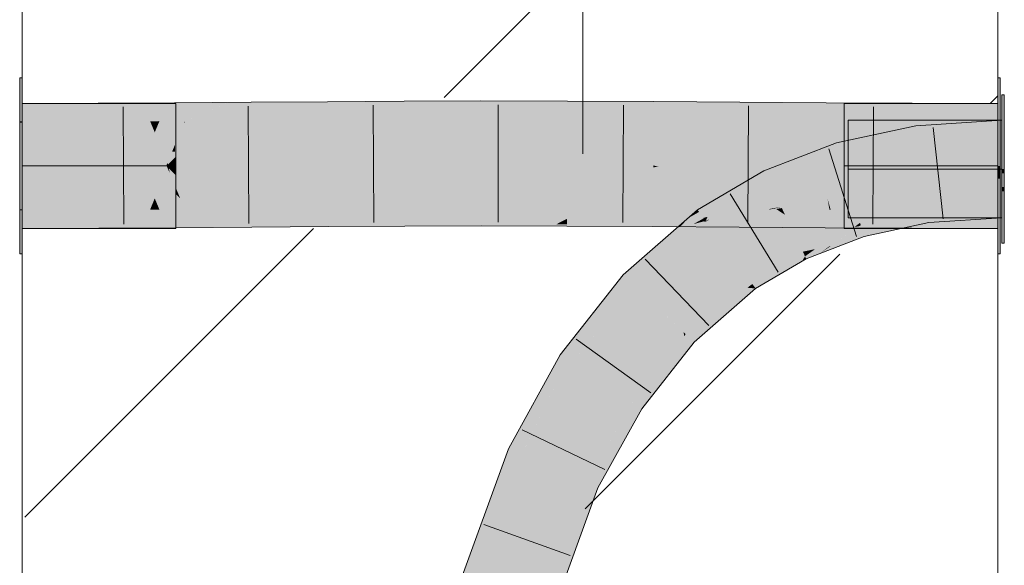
# Model space of a CAD drawing. Extents: x -720 to 300, y 62 to 1162.
# Tile 212 of 256: x 173.83 to 176.35, y 866.15 to 867.55. Entities that reach past the tile are written whole.
import ezdxf
from ezdxf.lldxf.tags import DXFTag

# ---------------------------------------------------------------- set-up
doc = ezdxf.new("R2010")
doc.units = 0
doc.layers.get('0').update_dxf_attribs({"lineweight": 13})
doc.layers.add('E_Detail_Linie_Text_Bem', color=7, linetype='Continuous', lineweight=13)
for name, color, linetype, lineweight, true_color in [('E_Detail_Wandschraffur', 7, 'Continuous', 5, 0xc0c0c0), ('E_Leerrohr 25-A06G93Y08I', 7, 'Continuous', 9, 0xff8000), ('E_Leerrohr 25-Shading', 7, 'Continuous', 9, 0xff8000), ('E_Leerrohr 32-A06G93Y28I', 7, 'Continuous', 9, 0x00b300), ('E_Leerrohr 32-Shading', 7, 'Continuous', 9, 0x00b300)]:
    doc.layers.add(name, color=color, linetype=linetype, lineweight=lineweight, true_color=true_color)
tags = doc.linetypes.add('fein_strichliert', pattern=[4, 1, -2, 1]).pattern_tags.tags
tags[8:9] = [DXFTag(74, 4), DXFTag(75, 0), DXFTag(340, '0'), DXFTag(46, 0.0), DXFTag(50, 0.0), DXFTag(44, 0.0), DXFTag(45, 0.0)]
tags[6:7] = [DXFTag(74, 4), DXFTag(75, 0), DXFTag(340, '0'), DXFTag(46, 0.0), DXFTag(50, 0.0), DXFTag(44, 0.0), DXFTag(45, 0.0)]
tags[4:5] = [DXFTag(74, 4), DXFTag(75, 0), DXFTag(340, '0'), DXFTag(46, 0.0), DXFTag(50, 0.0), DXFTag(44, 0.0), DXFTag(45, 0.0)]
tags = doc.linetypes.add('STRICHPUNKT2-A06G93Y18I', pattern=[12.7, 6.35, -3.175, 0, -3.175]).pattern_tags.tags
tags[10:11] = [DXFTag(74, 4), DXFTag(75, 0), DXFTag(340, '0'), DXFTag(46, 0.0), DXFTag(50, 0.0), DXFTag(44, 0.0), DXFTag(45, 0.0)]
tags[8:9] = [DXFTag(74, 4), DXFTag(75, 0), DXFTag(340, '0'), DXFTag(46, 0.0), DXFTag(50, 0.0), DXFTag(44, 0.0), DXFTag(45, 0.0)]
tags[6:7] = [DXFTag(74, 4), DXFTag(75, 0), DXFTag(340, '0'), DXFTag(46, 0.0), DXFTag(50, 0.0), DXFTag(44, 0.0), DXFTag(45, 0.0)]
tags[4:5] = [DXFTag(74, 4), DXFTag(75, 0), DXFTag(340, '0'), DXFTag(46, 0.0), DXFTag(50, 0.0), DXFTag(44, 0.0), DXFTag(45, 0.0)]

# ---------------------------------------------------------------- blocks, each defined once
blk = doc.blocks.new('Shading-A06G93SL8I', base_point=(241.4847, 762.55))
at = {"layer": 'E_Leerrohr 25-Shading', "color": 31, "true_color": 0xecb67f}
for points in [[(176.3498, 867.3541), (176.3438, 867.3541), (176.3498, 867.2748), (176.3438, 867.2751)], [(175.9498, 867.2012), (176.3438, 867.1641), (175.9498, 867.2446), (176.3438, 867.2891)], [(176.3438, 867.2891), (175.9498, 867.2891), (175.9498, 867.2446)], [(176.3438, 867.2751), (176.3438, 867.1641), (176.3498, 867.2748), (176.3498, 867.1641)], [(176.3438, 867.1641), (175.9498, 867.2012), (176.1368, 867.1738)], [(175.9498, 867.2012), (175.9498, 867.1826), (176.1368, 867.1738)], [(175.9498, 867.1826), (175.9498, 867.1641), (176.3438, 867.1641)], [(176.3438, 867.0391), (176.3438, 867.1641), (175.9498, 867.1485), (176.1387, 867.1602)], [(176.3438, 867.1641), (175.9498, 867.1641), (175.9498, 867.1565)], [(176.1387, 867.1602), (175.9498, 867.1565), (175.9498, 867.1485)], [(176.3498, 867.1531), (176.3498, 867.1641), (176.3438, 867.1531), (176.3438, 867.1641)], [(176.3438, 867.0391), (175.9498, 867.1485), (175.9498, 867.0391)], [(176.3498, 867.1183), (176.3498, 867.1531), (176.3438, 867.1182), (176.3438, 867.1531)], [(176.3498, 867.1073), (176.3498, 867.1183), (176.3438, 867.1073), (176.3438, 867.1182)], [(176.3498, 867.0389), (176.3498, 867.1073), (176.3438, 867.0389), (176.3438, 867.1073)], [(176.3438, 867.0389), (176.3438, 866.9741), (176.3498, 867.0389), (176.3498, 866.9741)]]:
    blk.add_solid(points, dxfattribs=at)
at = {"layer": 'E_Leerrohr 25-Shading', "color": 43, "true_color": 0xd7ab7f}
for points in [[(176.3438, 867.2891), (176.1231, 867.2745), (176.2112, 867.2437), (176.1281, 867.2382)], [(176.3438, 867.2891), (176.2112, 867.2437), (176.3438, 867.2587)], [(176.1231, 867.2745), (175.9197, 867.231), (175.953, 867.2007), (175.9301, 867.1959)], [(176.1231, 867.2745), (175.953, 867.2007), (176.1245, 867.2643)], [(175.953, 867.2007), (176.1281, 867.2382), (176.1245, 867.2643)], [(176.2112, 867.2437), (176.3438, 867.2525), (176.3438, 867.2587)], [(175.7341, 867.1594), (175.75, 867.1263), (175.9197, 867.231), (175.9301, 867.1959)], [(175.7112, 867.1113), (175.7341, 867.1594), (175.5681, 867.0543), (175.5643, 867.0593)], [(175.7498, 867.1266), (175.7341, 867.1594), (175.7112, 867.1113)], [(175.7061, 867.1005), (175.7112, 867.1113), (175.573, 867.0475), (175.5681, 867.0543)], [(175.75, 867.1263), (175.7498, 867.1266), (175.7061, 867.1005), (175.7112, 867.1113)], [(175.6242, 867.0523), (175.7061, 867.1005), (175.5786, 867.04), (175.573, 867.0475)], [(175.5681, 867.0543), (175.5643, 867.0593), (175.5412, 867.0391)], [(176.0875, 867.0493), (176.0883, 867.0399), (176.1494, 867.0625)], [(176.0883, 867.0399), (176.0907, 867.014), (176.1494, 867.0625), (176.152, 867.0631)], [(176.152, 867.0631), (176.0883, 867.0121), (176.1555, 867.037)], [(176.3438, 867.0757), (176.152, 867.0631), (176.3438, 867.0582), (176.1555, 867.037)], [(176.1555, 867.037), (176.1569, 867.0268), (176.3438, 867.0582), (176.3438, 867.0391)], [(175.4001, 866.868), (175.5861, 867.0298), (175.392, 866.8757), (175.458, 866.9475)], [(175.458, 866.9475), (175.5861, 867.0298), (175.4814, 866.973), (175.58, 867.0284)], [(175.5101, 867.0121), (175.5793, 867.039), (175.5156, 867.0152)], [(175.5101, 867.0121), (175.5539, 867.0233), (175.5793, 867.039), (175.5801, 867.038)], [(175.5214, 867.0184), (175.5412, 867.0391), (175.5144, 867.0159)], [(175.5156, 867.0152), (175.5793, 867.039), (175.5231, 867.0194), (175.5786, 867.04)], [(175.5214, 867.0184), (175.573, 867.0475), (175.5412, 867.0391), (175.5681, 867.0543)], [(175.5786, 867.04), (175.573, 867.0475), (175.5231, 867.0194)], [(175.58, 867.0284), (175.5851, 867.0313), (175.551, 867.0217), (175.5539, 867.0233)], [(175.5539, 867.0233), (175.5851, 867.0313), (175.5801, 867.038)], [(175.5793, 867.039), (175.6208, 867.0503), (175.5786, 867.04), (175.6242, 867.0523)], [(175.5895, 867.0417), (175.5793, 867.039), (175.5801, 867.038)], [(175.58, 867.0284), (175.5861, 867.0298), (175.5851, 867.0313)], [(175.5851, 867.0313), (175.5895, 867.0417), (175.5801, 867.038)], [(175.5851, 867.0313), (175.5957, 867.0355), (175.5895, 867.0417), (175.6208, 867.0503)], [(175.5851, 867.0313), (175.5861, 867.0298), (175.5957, 867.0355)], [(176.0232, 867.0355), (175.9802, 867.0263), (175.982, 867.0203)], [(176.0883, 867.0399), (176.0878, 867.0457), (175.982, 867.0203), (176.0494, 867.0388)], [(176.0883, 867.0399), (175.982, 867.0203), (176.0262, 867.0169)], [(176.0156, 867.0327), (175.982, 867.0203), (176.0494, 867.0388)], [(176.0232, 867.0355), (176.0156, 867.0327), (176.0875, 867.0493), (176.0494, 867.0388)], [(176.0262, 867.0169), (176.0883, 867.0121), (176.0883, 867.0399), (176.0907, 867.014)], [(176.0878, 867.0457), (176.0875, 867.0493), (176.0494, 867.0388)], [(176.0883, 867.0121), (176.1569, 867.0268), (176.1555, 867.037)], [(175.4355, 866.9471), (175.58, 867.0284), (175.4665, 866.9741), (175.551, 867.0217)], [(175.551, 867.0217), (175.5101, 867.0121), (175.4665, 866.9741)], [(175.5539, 867.0233), (175.5101, 867.0121), (175.551, 867.0217)], [(175.5144, 867.0159), (175.5101, 867.0121), (175.5214, 867.0184)], [(175.8266, 866.967), (175.8337, 866.9524), (175.9357, 867.0092), (175.865, 866.9589)], [(175.9357, 867.0092), (175.865, 866.9589), (175.9658, 867.0154), (175.9016, 866.9664)], [(175.982, 867.0203), (175.8764, 866.9471), (175.9873, 867.0024), (175.9464, 866.9741)], [(175.9052, 866.9671), (175.9788, 867.0181), (175.9016, 866.9664), (175.9658, 867.0154)], [(175.9658, 867.0154), (175.9802, 867.0263), (175.9357, 867.0092)], [(175.9788, 867.0181), (175.982, 867.0203), (175.9658, 867.0154), (175.9802, 867.0263)], [(176.0262, 867.0169), (175.982, 867.0203), (175.9873, 867.0024)], [(175.9906, 866.9912), (176.0883, 867.0121), (175.9873, 867.0024), (176.0262, 867.0169)], [(175.9464, 866.9741), (175.9906, 866.9912), (175.9873, 867.0024)], [(175.3735, 866.8932), (175.458, 866.9475), (175.4355, 866.9471), (175.4814, 866.973)], [(175.8337, 866.9524), (175.8266, 866.967), (175.7359, 866.9139)], [(175.8337, 866.9524), (175.8394, 866.9406), (175.865, 866.9589)], [(175.865, 866.9589), (175.8394, 866.9406), (175.9016, 866.9664), (175.8782, 866.9485)], [(175.8782, 866.9485), (175.8785, 866.9486), (175.9016, 866.9664), (175.9052, 866.9671)], [(175.458, 866.9475), (175.3735, 866.8932), (175.392, 866.8757)], [(175.8394, 866.9406), (175.8337, 866.9524), (175.6912, 866.8877), (175.7359, 866.9139)], [(175.8394, 866.9406), (175.6912, 866.8877), (175.6943, 866.8835)], [(175.8311, 866.9274), (175.8394, 866.9406), (175.6962, 866.8809), (175.7314, 866.8981)], [(175.8394, 866.9406), (175.8311, 866.9274), (175.8425, 866.9341)], [(175.8764, 866.9471), (175.8782, 866.9485), (175.8425, 866.9341), (175.8394, 866.9406)], [(175.8782, 866.9485), (175.8764, 866.9471), (175.8785, 866.9486)], [(175.8311, 866.9274), (175.6962, 866.8809), (175.7044, 866.8698)], [(175.7044, 866.8698), (175.7129, 866.8583), (175.8311, 866.9274)], [(175.3733, 866.8925), (175.3735, 866.8932), (175.2303, 866.6762), (175.2125, 866.688)], [(175.243, 866.6678), (175.3733, 866.8925), (175.2303, 866.6762)], [(175.3733, 866.8925), (175.243, 866.6678), (175.3041, 866.7457), (175.3038, 866.7453)], [(175.3733, 866.8925), (175.3041, 866.7457), (175.3728, 866.8914)], [(175.3041, 866.7457), (175.3269, 866.779), (175.3728, 866.8914)], [(175.392, 866.8757), (175.3735, 866.8932), (175.3698, 866.8415), (175.3269, 866.779)], [(175.6912, 866.8877), (175.6624, 866.8627), (175.6943, 866.8835)], [(175.6962, 866.8809), (175.6943, 866.8835), (175.6725, 866.8619), (175.6624, 866.8627)], [(175.7044, 866.8698), (175.6962, 866.8809), (175.6917, 866.8602), (175.6725, 866.8619)], [(175.7314, 866.8981), (175.6943, 866.8835), (175.6962, 866.8809)], [(175.3233, 866.7701), (175.4001, 866.868), (175.392, 866.8757)], [(175.6725, 866.8619), (175.6624, 866.8627), (175.5284, 866.7464)], [(175.5338, 866.7414), (175.6917, 866.8602), (175.5284, 866.7464), (175.6725, 866.8619)], [(175.7129, 866.8583), (175.6917, 866.8602), (175.555, 866.7213), (175.5338, 866.7414)], [(175.6917, 866.8602), (175.7129, 866.8583), (175.7044, 866.8698)], [(175.3269, 866.779), (175.3233, 866.7701), (175.3698, 866.8415)], [(175.3038, 866.7453), (175.3233, 866.7701), (175.3269, 866.779)], [(175.5296, 866.7364), (175.5284, 866.7464), (175.3907, 866.5705), (175.3906, 866.5705)], [(175.5342, 866.6946), (175.5296, 866.7364), (175.4031, 866.5623), (175.3907, 866.5705)], [(175.5338, 866.7414), (175.5284, 866.7464), (175.5296, 866.7364)], [(175.555, 866.7213), (175.5338, 866.7414), (175.5342, 866.6946), (175.5296, 866.7364)], [(175.1213, 866.4477), (175.2303, 866.6762), (175.1302, 866.4766), (175.2125, 866.688)], [(175.243, 866.6678), (175.2303, 866.6762), (175.1213, 866.4476)], [(175.1302, 866.4766), (175.2125, 866.688), (175.1729, 866.6163)], [(175.5342, 866.6946), (175.4031, 866.5623), (175.5011, 866.6523), (175.4116, 866.5567)], [(175.4116, 866.5567), (175.4212, 866.5504), (175.5011, 866.6523)], [(175.1131, 866.4329), (175.1302, 866.4766), (175.1578, 866.5891), (175.1729, 866.6163)], [(175.1578, 866.5891), (175.0796, 866.4474), (175.0904, 866.4427)], [(175.1131, 866.4329), (175.1578, 866.5891), (175.0904, 866.4427)], [(175.3056, 866.3494), (175.4212, 866.5504), (175.2856, 866.358), (175.3744, 866.498)], [(175.4212, 866.5504), (175.3056, 866.3494), (175.3298, 866.3856)], [(175.3906, 866.5705), (175.3115, 866.4278), (175.4031, 866.5623)], [(175.4116, 866.5567), (175.4031, 866.5623), (175.3199, 866.4371), (175.3342, 866.4611)], [(175.4116, 866.5567), (175.3199, 866.4371), (175.3744, 866.498)], [(175.3744, 866.498), (175.4212, 866.5504), (175.4116, 866.5567)], [(175.1213, 866.4476), (175.1213, 866.4477), (175.1131, 866.4329), (175.1302, 866.4766)], [(175.2856, 866.358), (175.3744, 866.498), (175.2753, 866.3625), (175.3199, 866.4371)], [(175.3342, 866.4611), (175.3115, 866.4278), (175.3199, 866.4371)], [(175.1131, 866.4329), (175.0904, 866.4427), (174.9674, 866.0338), (174.9863, 866.1036)], [(175.0904, 866.4427), (175.0796, 866.4474), (174.9863, 866.1036)], [(175.064, 866.4049), (174.9863, 866.1036), (175.0796, 866.4474)], [(175.3199, 866.4371), (175.3115, 866.4278), (175.2753, 866.3625)], [(175.064, 866.4049), (174.9663, 866.0828), (174.9863, 866.1036), (174.9632, 866.0649)], [(175.0516, 866.3708), (174.9746, 866.1249), (175.064, 866.4049), (174.9689, 866.0914)], [(175.3056, 866.3494), (175.3089, 866.348), (175.3298, 866.3856)], [(175.0516, 866.3708), (174.9322, 866.0439), (174.9479, 866.0394)], [(175.2856, 866.358), (175.2753, 866.3625), (175.1374, 865.9851)], [(175.3056, 866.3494), (175.2856, 866.358), (175.1486, 865.9819), (175.1374, 865.9851)], [(175.1486, 865.9819), (175.1725, 865.975), (175.3056, 866.3494), (175.3089, 866.348)]]:
    blk.add_solid(points, dxfattribs=at)
at = {"layer": 'E_Leerrohr 25-Shading', "color": 31, "true_color": 0xfabd7f}
for points in [[(176.1281, 867.2382), (175.9301, 867.1959), (176.0768, 867.1371), (175.9498, 867.1293)], [(176.1281, 867.2382), (176.0768, 867.1371), (176.14, 867.1506)], [(176.1281, 867.2382), (176.14, 867.1506), (176.3438, 867.2525), (176.3438, 867.1641)], [(175.9301, 867.1959), (175.75, 867.1263), (175.9498, 867.1293), (175.7585, 867.1086)], [(176.3438, 867.1641), (176.14, 867.1506), (176.3438, 867.118), (176.1432, 867.1274)], [(175.9498, 867.1293), (175.9551, 867.1111), (176.0768, 867.1371)], [(175.9551, 867.1111), (176.152, 867.0631), (176.0768, 867.1371)], [(176.14, 867.1506), (176.0768, 867.1371), (176.1432, 867.1274)], [(176.0768, 867.1371), (176.152, 867.0631), (176.1432, 867.1274)], [(175.75, 867.1263), (175.7061, 867.1005), (175.7585, 867.1086)], [(175.7585, 867.1086), (175.7061, 867.1005), (175.7799, 867.0641), (175.7652, 867.0618)], [(175.9498, 867.1293), (175.7585, 867.1086), (175.8542, 867.0721), (175.7799, 867.0641)], [(175.9498, 867.1293), (175.8542, 867.0721), (175.9551, 867.1111)], [(175.9614, 867.0901), (175.9551, 867.1111), (175.9242, 867.0991)], [(175.9551, 867.1111), (175.9958, 867.085), (176.152, 867.0631), (176.1484, 867.0627)], [(175.9958, 867.085), (175.9551, 867.1111), (175.9614, 867.0901)], [(176.1432, 867.1274), (176.152, 867.0631), (176.3438, 867.118), (176.3438, 867.0757)], [(175.755, 867.0602), (175.7652, 867.0618), (175.6208, 867.0503), (175.7061, 867.1005)], [(175.8969, 867.0886), (175.8542, 867.0721), (175.9018, 867.0605)], [(175.8969, 867.0886), (175.9614, 867.0901), (175.9242, 867.0991)], [(175.8969, 867.0886), (175.9051, 867.0597), (175.9614, 867.0901), (175.9718, 867.0546)], [(175.9051, 867.0597), (175.8969, 867.0886), (175.9018, 867.0605)], [(175.9718, 867.0546), (176.0488, 867.0511), (175.9614, 867.0901), (175.9958, 867.085)], [(175.9958, 867.085), (176.0488, 867.0511), (176.1484, 867.0627)], [(175.7883, 867.0467), (175.7652, 867.0618), (175.5861, 867.0298), (175.5957, 867.0355)], [(175.5957, 867.0355), (175.755, 867.0602), (175.6208, 867.0503)], [(175.7652, 867.0618), (175.7883, 867.0467), (175.7799, 867.0641)], [(175.7799, 867.0641), (175.7883, 867.0467), (175.8542, 867.0721)], [(175.8522, 867.0714), (175.7883, 867.0467), (175.9357, 867.0092), (175.8266, 866.967)], [(175.9802, 867.0263), (175.8542, 867.0721), (175.9258, 867.0165), (175.8522, 867.0714)], [(175.8542, 867.0721), (175.9802, 867.0263), (175.9754, 867.0425)], [(175.9754, 867.0425), (175.9718, 867.0546), (175.9051, 867.0597)], [(175.9754, 867.0425), (176.0488, 867.0511), (175.9718, 867.0546)], [(176.0875, 867.0493), (176.152, 867.0631), (176.0488, 867.0511)], [(175.5861, 867.0298), (175.4001, 866.868), (175.5767, 866.905), (175.4643, 866.8072)], [(175.5861, 867.0298), (175.5767, 866.905), (175.6177, 866.9872)], [(175.7883, 867.0467), (175.5861, 867.0298), (175.6386, 866.9588)], [(175.8266, 866.967), (175.7883, 867.0467), (175.7135, 866.9277), (175.651, 866.9661)], [(176.0232, 867.0355), (176.0875, 867.0493), (175.9754, 867.0425), (176.0488, 867.0511)], [(175.9754, 867.0425), (175.9802, 867.0263), (176.0232, 867.0355)], [(175.9357, 867.0092), (175.9802, 867.0263), (175.9258, 867.0165)], [(175.5767, 866.905), (175.6386, 866.9588), (175.6177, 866.9872)], [(175.6723, 866.9133), (175.6386, 866.9588), (175.6031, 866.892), (175.5767, 866.905)], [(175.7135, 866.9277), (175.651, 866.9661), (175.6723, 866.9133), (175.6386, 866.9588)], [(175.8266, 866.967), (175.7135, 866.9277), (175.7359, 866.9139)], [(175.6031, 866.892), (175.5767, 866.905), (175.5391, 866.8723)], [(175.6912, 866.8877), (175.6723, 866.9133), (175.6531, 866.8674), (175.6031, 866.892)], [(175.7359, 866.9139), (175.7135, 866.9277), (175.6912, 866.8877), (175.6723, 866.9133)], [(175.4643, 866.8072), (175.6031, 866.892), (175.5391, 866.8723)], [(175.4643, 866.8072), (175.6248, 866.8522), (175.6031, 866.892), (175.6531, 866.8674)], [(175.6624, 866.8627), (175.6912, 866.8877), (175.6531, 866.8674), (175.6912, 866.8877)], [(175.4001, 866.868), (175.3233, 866.7701), (175.3168, 866.6191), (175.2776, 866.645)], [(175.4001, 866.868), (175.3168, 866.6191), (175.4643, 866.8072)], [(175.5284, 866.7464), (175.6624, 866.8627), (175.4919, 866.7811), (175.6248, 866.8522)], [(175.6248, 866.8522), (175.6624, 866.8627), (175.6531, 866.8674)], [(175.6248, 866.8522), (175.4643, 866.8072), (175.4919, 866.7811)], [(175.3168, 866.6191), (175.3906, 866.5705), (175.4643, 866.8072), (175.5284, 866.7464)], [(175.3233, 866.7701), (175.243, 866.6678), (175.2776, 866.645)], [(175.243, 866.6678), (175.1131, 866.4329), (175.2239, 866.4513), (175.1942, 866.3977)], [(175.243, 866.6678), (175.2239, 866.4513), (175.2776, 866.645)], [(175.2239, 866.4513), (175.3168, 866.6191), (175.2776, 866.645)], [(175.3168, 866.6191), (175.2239, 866.4513), (175.3906, 866.5705), (175.3115, 866.4278)], [(175.2239, 866.4513), (175.1942, 866.3977), (175.3115, 866.4278), (175.2753, 866.3625)], [(175.1131, 866.4329), (174.9674, 866.0338), (175.1163, 866.4315), (175.0242, 866.0176)], [(175.0242, 866.0176), (175.0524, 866.0095), (175.1163, 866.4315), (175.1942, 866.3977)], [(175.0524, 866.0095), (175.1374, 865.9851), (175.1942, 866.3977), (175.2753, 866.3625)]]:
    blk.add_solid(points, dxfattribs=at)
at = {"layer": 'E_Leerrohr 32-Shading', "color": 83, "true_color": 0x7fcb7f}
for points in [[(173.8336, 867.2862), (173.8336, 867.3972), (173.8276, 867.2861), (173.8276, 867.3972)], [(176.3396, 867.3972), (176.3336, 867.3972), (176.3396, 867.3487), (176.3336, 867.349)], [(173.8336, 867.3322), (173.8336, 867.1721), (173.9836, 867.3322), (174.1436, 867.1721)], [(173.9836, 867.3322), (174.1436, 867.1721), (174.2061, 867.1746), (174.2036, 867.1721)], [(173.9836, 867.3322), (174.2061, 867.1746), (174.0486, 867.3322)], [(174.0486, 867.3322), (174.1736, 867.2072), (174.2276, 867.3322), (174.2276, 867.2611)], [(176.3336, 867.238), (176.3336, 867.3322), (175.9396, 867.2751), (175.9396, 867.3322)], [(176.3396, 867.3487), (176.3336, 867.349), (176.3396, 867.3151), (176.3336, 867.315)], [(176.3336, 867.315), (176.3336, 867.1721), (176.3396, 867.3151), (176.3396, 867.1721)], [(173.8276, 867.2861), (173.8276, 867.2831), (173.8336, 867.2862), (173.8336, 867.2831)], [(173.8276, 867.2831), (173.8276, 867.2181), (173.8336, 867.2831), (173.8336, 867.2181)], [(174.2276, 867.2026), (174.2276, 867.2611), (174.1927, 867.1881), (174.1736, 867.2072)], [(176.3336, 867.238), (175.9396, 867.2751), (176.1268, 867.2477)], [(175.9396, 867.2751), (175.9396, 867.2565), (176.1268, 867.2477)], [(175.9396, 867.2565), (175.9396, 867.1721), (176.3336, 867.238), (176.3336, 867.1721)], [(173.8276, 867.1721), (173.8336, 867.1721), (173.8276, 867.2181), (173.8336, 867.2181)], [(174.2276, 867.1961), (174.2276, 867.2026), (174.2061, 867.1746), (174.1927, 867.1881)], [(174.2061, 867.1746), (174.2086, 867.1721), (174.2276, 867.1961), (174.2276, 867.1721)], [(173.8336, 867.0612), (173.8336, 867.1721), (173.8276, 867.0612), (173.8276, 867.1721)], [(173.8336, 867.1721), (173.8336, 867.0121), (174.1436, 867.1721), (173.9836, 867.0121)], [(174.1436, 867.1721), (173.9836, 867.0121), (174.2061, 867.1696), (174.0486, 867.0121)], [(174.1436, 867.1721), (174.2061, 867.1696), (174.2036, 867.1721)], [(174.1927, 867.1562), (174.1736, 867.1371), (174.2276, 867.1417), (174.2276, 867.0831)], [(174.2276, 867.1481), (174.2061, 867.1696), (174.2276, 867.1417), (174.1927, 867.1562)], [(174.2036, 867.1721), (174.2086, 867.1721), (174.2061, 867.1746)], [(174.2061, 867.1696), (174.2086, 867.1721), (174.2036, 867.1721)], [(174.2276, 867.1721), (174.2086, 867.1721), (174.2276, 867.1481), (174.2061, 867.1696)], [(176.3336, 867.1721), (175.9396, 867.1721), (176.3336, 867.1448), (175.9396, 867.1372)], [(176.3396, 867.1506), (176.3396, 867.1721), (176.3336, 867.1506), (176.3336, 867.1721)], [(174.2276, 867.0831), (174.1736, 867.1371), (174.2276, 867.0147), (174.0496, 867.0131)], [(175.9396, 867.1372), (175.9396, 867.0121), (176.3336, 867.1448), (176.3336, 867.0121)], [(176.3396, 867.1396), (176.3396, 867.1506), (176.3336, 867.1396), (176.3336, 867.1506)], [(176.3336, 867.0989), (176.3396, 867.099), (176.3336, 867.1396), (176.3396, 867.1396)], [(176.3336, 867.0989), (176.3336, 866.9471), (176.3396, 867.099), (176.3396, 866.9471)], [(173.8276, 867.0612), (173.8276, 867.058), (173.8336, 867.0612), (173.8336, 867.0581)], [(173.8276, 867.058), (173.8276, 866.9471), (173.8336, 867.0581), (173.8336, 866.9471)], [(174.0496, 867.0131), (174.0486, 867.0121), (174.2276, 867.0147), (174.2276, 867.0121)]]:
    blk.add_solid(points, dxfattribs=at)
at = {"layer": 'E_Leerrohr 32-Shading', "color": 83, "true_color": 0x7fbd7f}
for points in [[(173.8336, 867.2853), (173.9836, 867.3325), (173.8336, 867.3322)], [(173.8336, 867.2853), (174.0291, 867.2857), (173.9836, 867.3325), (174.029, 867.3138)], [(174.029, 867.3138), (174.029, 867.3326), (173.9836, 867.3325)], [(174.029, 867.3326), (174.1618, 867.2864), (174.0486, 867.3326)], [(174.029, 867.3326), (174.029, 867.3138), (174.1618, 867.2864), (174.0968, 867.2861)], [(174.0486, 867.3326), (174.2247, 867.303), (174.2245, 867.3336)], [(174.0486, 867.3326), (174.1618, 867.2864), (174.2247, 867.303), (174.1855, 867.2866)], [(174.2986, 867.3342), (174.2245, 867.3336), (174.2247, 867.303)], [(174.2248, 867.2868), (174.2986, 867.3342), (174.2247, 867.303)], [(174.2986, 867.3342), (174.2248, 867.2868), (174.3636, 867.3347), (174.2505, 867.287)], [(174.4203, 867.3344), (174.3635, 867.3346), (174.4204, 867.3216), (174.33, 867.3205)], [(174.3636, 867.3347), (174.3635, 867.3346), (174.4203, 867.3351), (174.4203, 867.3344)], [(174.6163, 867.3334), (174.6163, 867.3365), (174.4203, 867.3344), (174.4203, 867.3351)], [(174.4203, 867.3344), (174.4204, 867.3216), (174.6163, 867.3334), (174.6164, 867.3241)], [(174.8126, 867.3322), (174.8126, 867.3377), (174.6163, 867.3334), (174.6163, 867.3365)], [(174.6163, 867.3334), (174.6164, 867.3241), (174.8126, 867.3322), (174.8127, 867.3261)], [(175.0092, 867.3301), (175.0092, 867.3383), (174.8126, 867.3322), (174.8126, 867.3377)], [(174.8126, 867.3322), (174.8127, 867.3261), (175.0092, 867.3301), (175.0092, 867.3271)], [(175.2305, 867.3267), (175.2305, 867.338), (175.0092, 867.3301), (175.0092, 867.3383)], [(175.4516, 867.3224), (175.4517, 867.3369), (175.2305, 867.3267), (175.2305, 867.338)], [(175.4516, 867.3224), (175.5686, 867.3361), (175.4517, 867.3369)], [(175.4516, 867.3224), (175.6724, 867.3175), (175.5686, 867.3361), (175.6725, 867.3307)], [(175.6725, 867.3307), (175.6725, 867.3353), (175.5686, 867.3361)], [(175.8931, 867.3193), (175.8932, 867.3338), (175.6725, 867.3307), (175.6725, 867.3353)], [(176.1134, 867.3174), (176.1135, 867.3326), (175.8931, 867.3195), (175.8932, 867.3338)], [(176.3336, 867.3166), (176.3336, 867.3322), (176.1134, 867.3174), (176.1135, 867.3326)], [(174.029, 867.3138), (174.0291, 867.2857), (174.0968, 867.2861)], [(174.33, 867.3205), (174.2505, 867.287), (174.4204, 867.3216), (174.4206, 867.2882)], [(174.4204, 867.3216), (174.4206, 867.2882), (174.6164, 867.3241), (174.6166, 867.2897)], [(174.6164, 867.3241), (174.6166, 867.2897), (174.8127, 867.3261), (174.8128, 867.2908)], [(175.0092, 867.3271), (174.8127, 867.3261), (175.0092, 867.2967), (174.8128, 867.2957)], [(175.0092, 867.3301), (175.0092, 867.3271), (175.2305, 867.3267), (175.2305, 867.3265)], [(175.2305, 867.3265), (175.0092, 867.3271), (175.2304, 867.2961), (175.0092, 867.2967)], [(175.2305, 867.3267), (175.2304, 867.2961), (175.4516, 867.3224), (175.4514, 867.2943)], [(175.4516, 867.3224), (175.4514, 867.2943), (175.6724, 867.3175), (175.6722, 867.2917)], [(175.6724, 867.3175), (175.6722, 867.2917), (175.893, 867.3126), (175.8929, 867.2891)], [(175.6724, 867.3175), (175.893, 867.3126), (175.6725, 867.3307), (175.8931, 867.3193)], [(175.893, 867.3126), (175.8929, 867.2891), (176.1134, 867.3082), (176.1133, 867.287)], [(175.893, 867.3126), (176.1134, 867.3082), (175.8931, 867.3193), (176.1134, 867.3083)], [(175.8931, 867.3193), (176.1134, 867.3083), (175.8931, 867.3195), (176.1134, 867.3174)], [(176.1134, 867.3082), (176.1133, 867.287), (176.3336, 867.3046), (176.3336, 867.2862)], [(176.1134, 867.3082), (176.3336, 867.3046), (176.1134, 867.3174), (176.3336, 867.3166)], [(174.1855, 867.2866), (174.2248, 867.2868), (174.2247, 867.303)], [(174.8128, 867.2957), (174.8128, 867.2908), (175.0092, 867.2967), (175.0092, 867.2914)], [(175.0092, 867.2967), (175.0092, 867.2914), (175.2304, 867.2961), (175.2303, 867.2911)], [(175.4514, 867.2943), (175.2304, 867.2961), (175.4514, 867.2906), (175.2303, 867.2918)], [(175.2303, 867.2918), (175.2303, 867.2911), (175.4514, 867.2906), (175.4514, 867.29)], [(175.6722, 867.2917), (175.4514, 867.2943), (175.6722, 867.2889), (175.4514, 867.2906)], [(175.4514, 867.2906), (175.4514, 867.29), (175.6722, 867.2889), (175.6722, 867.2885)], [(175.6722, 867.2917), (175.6722, 867.2885), (175.8929, 867.2891), (175.8929, 867.2869)], [(175.8929, 867.2891), (175.8929, 867.2869), (176.1133, 867.287), (176.1133, 867.2858)], [(176.1133, 867.287), (176.1133, 867.2858), (176.3336, 867.2862), (176.3336, 867.2853)], [(173.8336, 867.0121), (174.03, 867.0594), (173.8336, 867.059)], [(173.8336, 867.0121), (173.9836, 867.0125), (174.03, 867.0594), (174.0301, 867.0318)], [(174.03, 867.0594), (174.0301, 867.0318), (174.0968, 867.0598)], [(174.0301, 867.0318), (174.1618, 867.0602), (174.0968, 867.0598)], [(174.0301, 867.0318), (174.0302, 867.0126), (174.1618, 867.0602), (174.0486, 867.0127)], [(174.1618, 867.0602), (174.0486, 867.0127), (174.2263, 867.0436), (174.2265, 867.0137)], [(174.1618, 867.0602), (174.2263, 867.0436), (174.1855, 867.0603)], [(174.2263, 867.0436), (174.2262, 867.0605), (174.1855, 867.0603)], [(174.2262, 867.0605), (174.2986, 867.0142), (174.2505, 867.0607), (174.3636, 867.0146)], [(174.2986, 867.0142), (174.2262, 867.0605), (174.2263, 867.0436)], [(174.2505, 867.0607), (174.2527, 867.0598), (174.3587, 867.0615)], [(174.4225, 867.026), (174.4223, 867.062), (174.343, 867.023), (174.2527, 867.0598)], [(174.2527, 867.0598), (174.4223, 867.062), (174.3587, 867.0615)], [(174.6183, 867.0333), (174.6181, 867.0634), (174.4225, 867.026), (174.4223, 867.062)], [(174.8139, 867.0403), (174.8138, 867.0646), (174.6183, 867.0333), (174.6181, 867.0634)], [(175.0093, 867.0468), (175.0093, 867.0651), (174.8139, 867.0403), (174.8138, 867.0646)], [(175.2296, 867.0642), (175.2296, 867.0648), (175.0093, 867.0649), (175.0093, 867.0651)], [(175.0093, 867.0468), (175.2296, 867.0533), (175.0093, 867.0649), (175.2296, 867.0642)], [(175.2296, 867.0533), (175.2295, 867.0367), (175.45, 867.0592), (175.45, 867.0475)], [(175.45, 867.0592), (175.45, 867.0637), (175.2296, 867.0533), (175.2296, 867.0648)], [(175.5372, 867.0462), (175.4498, 867.0202), (175.6706, 867.0555), (175.6703, 867.0176)], [(175.5929, 867.0627), (175.45, 867.0637), (175.45, 867.0592)], [(175.45, 867.0592), (175.45, 867.0475), (175.5929, 867.0627), (175.5592, 867.0527)], [(175.6706, 867.058), (175.5592, 867.0527), (175.6706, 867.0555), (175.5372, 867.0462)], [(175.5929, 867.0627), (175.5592, 867.0527), (175.6707, 867.0622), (175.6706, 867.058)], [(175.6706, 867.0555), (175.6703, 867.0176), (175.7464, 867.0609)], [(175.7464, 867.0609), (175.6703, 867.0176), (175.8915, 867.0607), (175.8912, 867.015)], [(175.7478, 867.0617), (175.6707, 867.0622), (175.6706, 867.058)], [(175.6706, 867.058), (175.6706, 867.0555), (175.7478, 867.0617), (175.7464, 867.0609)], [(175.7478, 867.0617), (175.7464, 867.0609), (175.7574, 867.0616)], [(175.7464, 867.0609), (175.8915, 867.0607), (175.7574, 867.0616)], [(176.1123, 867.0129), (176.1125, 867.0594), (175.8912, 867.015), (175.8915, 867.0607)], [(176.3336, 867.0121), (176.3336, 867.059), (176.1123, 867.0126), (176.1125, 867.0594)], [(173.9836, 867.0125), (174.0302, 867.0126), (174.0301, 867.0318)], [(174.2265, 867.0137), (174.2986, 867.0142), (174.2263, 867.0436)], [(174.4226, 867.0172), (174.6184, 867.0197), (174.4225, 867.026), (174.6183, 867.0333)], [(174.6184, 867.0197), (174.814, 867.0217), (174.6183, 867.0333), (174.8139, 867.0403)], [(174.8139, 867.0403), (175.0094, 867.0252), (175.0093, 867.0468)], [(174.8139, 867.0403), (174.814, 867.0217), (175.0094, 867.0252), (174.9584, 867.0224)], [(175.0093, 867.0468), (175.0094, 867.0252), (175.2296, 867.0533), (175.2295, 867.0367)], [(175.2295, 867.0367), (175.0094, 867.0252), (175.2015, 867.0222), (175.0094, 867.0226)], [(175.2295, 867.0367), (175.2015, 867.0222), (175.2295, 867.0242)], [(175.45, 867.0475), (175.2295, 867.0367), (175.4499, 867.04), (175.2295, 867.0242)], [(175.2295, 867.0242), (175.2295, 867.0221), (175.4499, 867.04), (175.4498, 867.0202)], [(175.4499, 867.04), (175.4498, 867.0202), (175.5372, 867.0462)], [(175.5592, 867.0527), (175.45, 867.0475), (175.5372, 867.0462), (175.4499, 867.04)], [(174.4226, 867.0172), (174.4225, 867.026), (174.3594, 867.0164), (174.343, 867.023)], [(174.3594, 867.0164), (174.3636, 867.0146), (174.4226, 867.0172), (174.4226, 867.0151)], [(174.4226, 867.0151), (174.6185, 867.0165), (174.4226, 867.0172), (174.6184, 867.0197)], [(174.6185, 867.0165), (174.814, 867.0177), (174.6184, 867.0197), (174.814, 867.0217)], [(174.814, 867.0217), (174.814, 867.0177), (174.9584, 867.0224), (174.8782, 867.0179)], [(174.8782, 867.0179), (175.0094, 867.0183), (174.9584, 867.0224), (175.0094, 867.0226)], [(174.9584, 867.0224), (175.0094, 867.0226), (175.0094, 867.0252)], [(175.0094, 867.0183), (175.2295, 867.0179), (175.0094, 867.0226), (175.2295, 867.0221)], [(175.2015, 867.0222), (175.2295, 867.0221), (175.2295, 867.0242)], [(175.2295, 867.0179), (175.4498, 867.0168), (175.2295, 867.0221), (175.4498, 867.0202)], [(175.4498, 867.0168), (175.6703, 867.0154), (175.4498, 867.0202), (175.6703, 867.0176)], [(175.6703, 867.0154), (175.8912, 867.0138), (175.6703, 867.0176), (175.8912, 867.015)], [(175.8912, 867.0138), (176.1123, 867.0126), (175.8912, 867.015), (176.1123, 867.0129)]]:
    blk.add_solid(points, dxfattribs=at)
at = {"layer": 'E_Leerrohr 32-Shading', "color": 83, "true_color": 0x7fd57f}
for points in [[(174.0296, 867.1725), (174.0291, 867.2857), (173.8336, 867.1721), (173.8336, 867.2853)], [(174.0291, 867.2857), (174.0296, 867.1725), (174.0968, 867.2861), (174.1436, 867.1732)], [(174.0968, 867.2861), (174.2061, 867.1796), (174.1618, 867.2864)], [(174.0968, 867.2861), (174.1436, 867.1732), (174.2061, 867.1796), (174.2036, 867.1735)], [(174.1618, 867.2864), (174.1736, 867.2579), (174.1855, 867.2866)], [(174.1736, 867.2579), (174.2248, 867.2868), (174.1855, 867.2866)], [(174.2251, 867.2447), (174.2248, 867.2868), (174.1927, 867.212), (174.1736, 867.2579)], [(174.2387, 867.2584), (174.2505, 867.287), (174.2251, 867.2447), (174.2248, 867.2868)], [(174.2484, 867.2819), (174.2252, 867.2256), (174.2332, 867.2086), (174.2253, 867.2086)], [(174.2494, 867.2819), (174.2332, 867.2086), (174.4207, 867.281), (174.4212, 867.2076)], [(174.2484, 867.2819), (174.2332, 867.2086), (174.2494, 867.2819)], [(174.2505, 867.287), (174.2484, 867.2819), (174.2494, 867.2819)], [(174.4206, 867.2882), (174.2505, 867.287), (174.4207, 867.281), (174.2494, 867.2819)], [(174.6167, 867.28), (174.6166, 867.2897), (174.4207, 867.281), (174.4206, 867.2882)], [(174.8129, 867.2792), (174.8128, 867.2908), (174.6167, 867.28), (174.6166, 867.2897)], [(175.0092, 867.2787), (175.0092, 867.2914), (174.8129, 867.2792), (174.8128, 867.2908)], [(175.2303, 867.279), (175.2303, 867.2911), (175.0092, 867.2787), (175.0092, 867.2914)], [(175.4513, 867.2797), (175.4514, 867.29), (175.2303, 867.279), (175.2303, 867.2911)], [(175.6722, 867.2808), (175.6722, 867.2885), (175.4513, 867.2797), (175.4514, 867.29)], [(175.6717, 867.2074), (175.8924, 867.2085), (175.6722, 867.2808), (175.8928, 867.2819)], [(175.8928, 867.2819), (175.8929, 867.2869), (175.6722, 867.2808), (175.6722, 867.2885)], [(175.8924, 867.2085), (176.113, 867.2094), (175.8928, 867.2819), (176.1133, 867.2828)], [(176.1133, 867.2828), (176.1133, 867.2858), (175.8928, 867.2819), (175.8929, 867.2869)], [(176.113, 867.2094), (176.3336, 867.2097), (176.1133, 867.2828), (176.3336, 867.2831)], [(176.3336, 867.2831), (176.3336, 867.2853), (176.1133, 867.2828), (176.1133, 867.2858)], [(174.2252, 867.2256), (174.2387, 867.2584), (174.2251, 867.2447)], [(174.4212, 867.2076), (174.6172, 867.2066), (174.4207, 867.281), (174.6167, 867.28)], [(174.6172, 867.2066), (174.8132, 867.2057), (174.6167, 867.28), (174.8129, 867.2792)], [(174.8132, 867.2057), (175.0092, 867.2053), (174.8129, 867.2792), (175.0092, 867.2787)], [(175.0092, 867.2053), (175.2301, 867.2056), (175.0092, 867.2787), (175.2303, 867.279)], [(175.2301, 867.2056), (175.4509, 867.2064), (175.2303, 867.279), (175.4513, 867.2797)], [(175.4509, 867.2064), (175.6717, 867.2074), (175.4513, 867.2797), (175.6722, 867.2808)], [(174.2252, 867.2256), (174.2251, 867.2447), (174.2061, 867.1796), (174.1927, 867.212)], [(174.2182, 867.2087), (174.2061, 867.1796), (174.2255, 867.1736), (174.2086, 867.1736)], [(174.2252, 867.2256), (174.2182, 867.2087), (174.2253, 867.2086)], [(174.2182, 867.2087), (174.2255, 867.1736), (174.2253, 867.2086)], [(174.2253, 867.2086), (174.2255, 867.1736), (174.2332, 867.2086)], [(174.2332, 867.2086), (174.2255, 867.1736), (174.4212, 867.2076), (174.4214, 867.175)], [(174.4214, 867.175), (174.6174, 867.1765), (174.4212, 867.2076), (174.6172, 867.2066)], [(174.6174, 867.1765), (174.8133, 867.1777), (174.6172, 867.2066), (174.8132, 867.2057)], [(174.8133, 867.1777), (175.0093, 867.1783), (174.8132, 867.2057), (175.0092, 867.2053)], [(175.2301, 867.2056), (175.23, 867.1785), (175.4509, 867.2064), (175.4507, 867.1782)], [(175.4509, 867.2064), (175.4507, 867.1782), (175.6717, 867.2074), (175.6715, 867.1778)], [(175.6714, 867.1754), (175.8922, 867.1738), (175.6717, 867.2074), (175.8924, 867.2085)], [(175.8922, 867.1738), (176.1129, 867.1726), (175.8924, 867.2085), (176.113, 867.2094)], [(176.1129, 867.1726), (176.3336, 867.1721), (176.113, 867.2094), (176.3336, 867.2097)], [(175.0093, 867.1783), (175.23, 867.178), (175.0092, 867.2053), (175.2301, 867.2056)], [(174.03, 867.0594), (174.0296, 867.1725), (173.8336, 867.059), (173.8336, 867.1721)], [(174.0296, 867.1725), (174.03, 867.0594), (174.1436, 867.1732), (174.0968, 867.0598)], [(174.1436, 867.1732), (174.0968, 867.0598), (174.2061, 867.1675), (174.1618, 867.0602)], [(174.1436, 867.1732), (174.2061, 867.1675), (174.2036, 867.1735)], [(174.2187, 867.1092), (174.2116, 867.1542), (174.1927, 867.1349), (174.2061, 867.1675)], [(174.2036, 867.1735), (174.2086, 867.1736), (174.2061, 867.1796)], [(174.2061, 867.1675), (174.2086, 867.1736), (174.2036, 867.1735)], [(174.2061, 867.1675), (174.2116, 867.1542), (174.2082, 867.1725), (174.2088, 867.1725)], [(174.2088, 867.1725), (174.2086, 867.1736), (174.2082, 867.1725)], [(174.2255, 867.1725), (174.2255, 867.1736), (174.2088, 867.1725), (174.2086, 867.1736)], [(174.2259, 867.12), (174.2255, 867.1725), (174.2116, 867.1542), (174.2088, 867.1725)], [(174.4214, 867.175), (174.2255, 867.1736), (174.4215, 867.173), (174.2274, 867.1726)], [(174.2258, 867.1725), (174.2255, 867.1736), (174.2255, 867.1725)], [(174.2274, 867.1726), (174.2255, 867.1736), (174.2258, 867.1725)], [(174.2255, 867.1725), (174.2259, 867.12), (174.2404, 867.1061), (174.2316, 867.1062)], [(174.2255, 867.1725), (174.2404, 867.1061), (174.2258, 867.1725)], [(174.3475, 867.1056), (174.2274, 867.1726), (174.2404, 867.1061), (174.2258, 867.1725)], [(174.4215, 867.17), (174.4215, 867.173), (174.2302, 867.171), (174.2274, 867.1726)], [(174.422, 867.1052), (174.4215, 867.17), (174.3475, 867.1056), (174.2302, 867.171)], [(174.6174, 867.1734), (174.6174, 867.1765), (174.4215, 867.173), (174.4214, 867.175)], [(174.6174, 867.1734), (174.4215, 867.173), (174.6174, 867.169), (174.4215, 867.17)], [(174.4215, 867.17), (174.422, 867.1052), (174.6174, 867.169), (174.6179, 867.1042)], [(174.8133, 867.1738), (174.8133, 867.1777), (174.6174, 867.1734), (174.6174, 867.1765)], [(174.8133, 867.1738), (174.6174, 867.1734), (174.8134, 867.1682), (174.6174, 867.169)], [(174.6174, 867.169), (174.6179, 867.1042), (174.8134, 867.1682), (174.8137, 867.1033)], [(175.0093, 867.1766), (175.0093, 867.1783), (174.8133, 867.1766), (174.8133, 867.1777)], [(174.8133, 867.1738), (175.0093, 867.174), (174.8133, 867.1766), (175.0093, 867.1766)], [(175.0093, 867.174), (174.8133, 867.1738), (175.0093, 867.1678), (174.8134, 867.1682)], [(174.8134, 867.1682), (174.8137, 867.1033), (175.0093, 867.1678), (175.0093, 867.1029)], [(175.23, 867.1763), (175.23, 867.178), (175.0093, 867.1766), (175.0093, 867.1783)], [(175.0093, 867.174), (175.23, 867.1738), (175.0093, 867.1766), (175.23, 867.1763)], [(175.23, 867.1738), (175.0093, 867.174), (175.2299, 867.168), (175.0093, 867.1678)], [(175.0093, 867.1678), (175.0093, 867.1029), (175.2299, 867.168), (175.2297, 867.1031)], [(175.2299, 867.168), (175.2297, 867.1031), (175.4507, 867.1688), (175.4503, 867.1039)], [(175.4507, 867.1735), (175.23, 867.1738), (175.4507, 867.1688), (175.2299, 867.168)], [(175.23, 867.1785), (175.23, 867.178), (175.4507, 867.1782), (175.4507, 867.1769)], [(175.4507, 867.1755), (175.4507, 867.1769), (175.23, 867.1763), (175.23, 867.178)], [(175.23, 867.1738), (175.4507, 867.1735), (175.23, 867.1763), (175.4507, 867.1755)], [(175.671, 867.1052), (175.4657, 867.1689), (175.4503, 867.1039), (175.4507, 867.1688)], [(175.4507, 867.1782), (175.4507, 867.1769), (175.6715, 867.1778), (175.6714, 867.1754)], [(175.6714, 867.1744), (175.6714, 867.1754), (175.4507, 867.1755), (175.4507, 867.1769)], [(175.4507, 867.1735), (175.6714, 867.1731), (175.4507, 867.1755), (175.6714, 867.1744)], [(175.6714, 867.1731), (175.4507, 867.1735), (175.6714, 867.1699), (175.4657, 867.1689)], [(175.4657, 867.1689), (175.4507, 867.1735), (175.4507, 867.1688)], [(175.4657, 867.1689), (175.671, 867.1052), (175.6714, 867.1699)], [(175.6714, 867.1699), (175.671, 867.1052), (175.8922, 867.171), (175.8918, 867.1118)], [(175.8922, 867.1726), (175.8922, 867.1738), (175.6714, 867.1731), (175.6714, 867.1754)], [(175.6714, 867.1731), (175.6714, 867.1699), (175.8922, 867.1726), (175.8922, 867.171)], [(175.8918, 867.1118), (176.1127, 867.1185), (175.8922, 867.1726), (176.1129, 867.1722)], [(176.1129, 867.1722), (176.1129, 867.1726), (175.8922, 867.1726), (175.8922, 867.1738)], [(176.3336, 867.1255), (176.3336, 867.1721), (176.1127, 867.1185), (176.1129, 867.1726)], [(174.1736, 867.0889), (174.2262, 867.0605), (174.1927, 867.1349), (174.2187, 867.1092)], [(174.2259, 867.12), (174.2116, 867.1542), (174.226, 867.1019), (174.2187, 867.1092)], [(174.2187, 867.1092), (174.2262, 867.0605), (174.226, 867.1019)], [(174.2259, 867.12), (174.226, 867.1019), (174.2386, 867.0895)], [(174.2316, 867.1062), (174.2505, 867.0607), (174.2404, 867.1061)], [(174.2505, 867.0607), (174.4223, 867.0638), (174.2404, 867.1061), (174.3475, 867.1056)], [(174.3475, 867.1056), (174.4223, 867.0638), (174.422, 867.1052)], [(174.422, 867.1052), (174.4223, 867.0638), (174.6179, 867.1042), (174.6181, 867.071)], [(175.4503, 867.0987), (175.6707, 867.0707), (175.671, 867.1052)], [(175.671, 867.1052), (175.4503, 867.1039), (175.6608, 867.1049)], [(175.4503, 867.1039), (175.4503, 867.0987), (175.6608, 867.1049)], [(175.671, 867.1052), (175.6707, 867.0707), (175.8918, 867.1118), (175.8917, 867.0934)], [(176.1127, 867.1162), (175.8915, 867.0607), (176.1125, 867.0594)], [(176.1127, 867.1162), (175.9584, 867.1003), (175.8915, 867.0607), (175.8916, 867.088)], [(175.8918, 867.1118), (175.8917, 867.0934), (176.1127, 867.1185), (176.1127, 867.1162)], [(176.1127, 867.1162), (176.1125, 867.0594), (176.3336, 867.1255), (176.3336, 867.059)], [(176.1127, 867.1162), (176.3336, 867.1255), (176.1443, 867.1195)], [(176.1127, 867.1185), (176.1127, 867.1162), (176.1443, 867.1195)], [(174.1736, 867.0889), (174.1618, 867.0602), (174.1855, 867.0603)], [(174.2262, 867.0605), (174.1736, 867.0889), (174.1855, 867.0603)], [(174.226, 867.1019), (174.2262, 867.0605), (174.2386, 867.0895), (174.2505, 867.0607)], [(174.6179, 867.1042), (174.6181, 867.071), (174.8137, 867.1033), (174.8138, 867.0781)], [(174.8137, 867.1033), (174.8138, 867.0781), (175.0093, 867.1029), (175.0093, 867.0848)], [(174.8138, 867.0781), (174.8138, 867.0688), (175.0093, 867.0848), (175.0093, 867.0671)], [(175.0093, 867.1029), (175.0093, 867.0848), (175.2297, 867.1031), (175.2297, 867.092)], [(175.0093, 867.0848), (175.0093, 867.0671), (175.2297, 867.092), (175.2296, 867.0653)], [(175.2296, 867.0648), (175.45, 867.0637), (175.2297, 867.092), (175.4503, 867.0987)], [(175.2297, 867.1031), (175.2297, 867.092), (175.4503, 867.1039), (175.4503, 867.0987)], [(175.4503, 867.0987), (175.45, 867.0637), (175.6707, 867.0707), (175.5929, 867.0627)], [(175.8917, 867.0934), (175.6707, 867.0707), (175.7478, 867.0617), (175.6707, 867.0622)], [(175.8917, 867.0934), (175.7478, 867.0617), (175.8916, 867.088)], [(175.8916, 867.088), (175.7785, 867.0673), (175.8915, 867.0607), (175.7574, 867.0616)], [(175.9584, 867.1003), (175.8917, 867.0934), (175.8916, 867.088)], [(174.4223, 867.0638), (174.2505, 867.0607), (174.3587, 867.0615)], [(174.3587, 867.0615), (174.4223, 867.062), (174.4223, 867.0638)], [(174.4223, 867.062), (174.6181, 867.0634), (174.4223, 867.0638), (174.6181, 867.071)], [(174.6181, 867.071), (174.6181, 867.0707), (174.8138, 867.0781), (174.8138, 867.0688)], [(174.6181, 867.0707), (174.6181, 867.0634), (174.8138, 867.0688), (174.8138, 867.0646)], [(174.8138, 867.0688), (174.8138, 867.0646), (175.0093, 867.0671), (175.0093, 867.0651)], [(175.0093, 867.0671), (175.0093, 867.0651), (175.2296, 867.0653), (175.2296, 867.0648)], [(175.5929, 867.0627), (175.6707, 867.0622), (175.6707, 867.0707)], [(175.7785, 867.0673), (175.7478, 867.0617), (175.7574, 867.0616)]]:
    blk.add_solid(points, dxfattribs=at)
blk = doc.blocks.new('Referenz-A06G93Y48I')
at = {"layer": 'E_Detail_Linie_Text_Bem', "color": 0, "linetype": 'Continuous', "ltscale": 0.13}
blk.add_line((175.2704, 867.203), (175.2704, 868.8511), dxfattribs=at)
at = {"layer": 'E_Detail_Linie_Text_Bem', "linetype": 'Continuous', "ltscale": 0.13}
for p, q in [((173.8336, 856.372), (173.8336, 868.172)), ((176.3336, 868.172), (176.3336, 828.172))]:
    blk.add_line(p, q, dxfattribs=at)
at = {"layer": 'E_Detail_Wandschraffur', "linetype": 'ByBlock', "ltscale": 0.13}
for p, q in [((174.915, 867.3473), (175.7398, 868.172)), ((173.8407, 866.2729), (174.5799, 867.0121))]:
    blk.add_line(p, q, dxfattribs=at)
at = {"layer": 'E_Detail_Wandschraffur', "linetype": 'fein_strichliert', "ltscale": 0.13}
for p, q in [((176.3143, 867.3323), (176.3336, 867.3516)), ((175.276, 866.294), (175.9284, 866.9464))]:
    blk.add_line(p, q, dxfattribs=at)
at = {"layer": 'E_Leerrohr 25-A06G93Y08I', "linetype": 'Continuous', "ltscale": 0.13}
for p, q in [((176.3498, 867.3541), (176.3438, 867.3541)), ((176.3438, 867.3541), (176.3438, 867.2428)), ((176.3498, 867.3541), (176.3498, 867.2428)), ((176.3438, 867.2891), (175.9498, 867.2891)), ((175.9498, 867.2891), (175.9498, 867.2159)), ((176.1231, 867.2745), (176.3438, 867.2891)), ((176.3438, 867.2891), (176.3438, 867.2159)), ((176.3438, 867.0391), (176.3438, 867.2891)), ((175.9197, 867.231), (176.1231, 867.2745)), ((176.1929, 867.0365), (176.1673, 867.2701)), ((175.7341, 867.1593), (175.9197, 867.231)), ((176.3438, 867.2428), (176.3438, 867.0854)), ((176.3498, 867.2428), (176.3498, 867.0854)), ((175.9712, 866.9916), (175.9004, 867.2156)), ((175.9498, 867.2159), (175.9498, 867.1124)), ((176.3438, 867.2159), (176.3438, 867.1124)), ((175.5643, 867.0593), (175.7341, 867.1593)), ((175.9498, 867.1124), (175.9498, 867.0391)), ((176.3438, 867.1124), (176.3438, 867.0391)), ((175.7703, 866.8998), (175.6478, 867.1004)), ((176.3438, 867.0854), (176.3438, 866.9741)), ((176.3498, 867.0854), (176.3498, 866.9741)), ((175.3735, 866.8932), (175.5643, 867.0593)), ((175.9498, 867.0391), (176.3438, 867.0391)), ((176.1569, 867.0268), (176.3438, 867.0391)), ((175.9906, 866.9912), (176.1569, 867.0268)), ((175.8425, 866.9341), (175.9906, 866.9912)), ((176.3438, 866.9741), (176.3498, 866.9741)), ((175.5929, 866.7635), (175.4302, 866.9331)), ((175.7129, 866.8583), (175.8425, 866.9341)), ((175.2125, 866.688), (175.3735, 866.8932)), ((175.555, 866.7212), (175.7129, 866.8583)), ((175.4443, 866.5914), (175.2531, 866.7281)), ((175.4212, 866.5503), (175.555, 866.7212)), ((175.0796, 866.4474), (175.2125, 866.688)), ((175.3089, 866.3479), (175.4212, 866.5503)), ((175.3267, 866.3948), (175.1148, 866.4964)), ((174.9322, 866.0439), (175.0796, 866.4474)), ((175.1725, 865.975), (175.3089, 866.3479)), ((175.2377, 866.1743), (175.0168, 866.2544))]:
    blk.add_line(p, q, dxfattribs=at)
at = {"layer": 'E_Leerrohr 25-A06G93Y08I', "linetype": 'STRICHPUNKT2-A06G93Y18I', "lineweight": 5, "ltscale": 0.13}
blk.add_line((176.3438, 867.1641), (175.9498, 867.1641), dxfattribs=at)
at = {"layer": 'E_Leerrohr 32-A06G93Y28I', "linetype": 'Continuous', "ltscale": 0.13}
for p, q in [((173.8336, 867.3971), (173.8276, 867.3971)), ((173.8276, 867.2653), (173.8276, 867.3971)), ((173.8336, 867.2653), (173.8336, 867.3971)), ((176.3396, 867.3971), (176.3336, 867.3971)), ((176.3336, 867.3971), (176.3336, 867.2653)), ((176.3396, 867.3971), (176.3396, 867.2653)), ((174.029, 867.3326), (173.8336, 867.3321)), ((174.2276, 867.3321), (173.8336, 867.3321)), ((173.8336, 867.2384), (173.8336, 867.3321)), ((173.8336, 867.3321), (173.8336, 867.0121)), ((174.2245, 867.3336), (174.029, 867.3326)), ((174.4203, 867.3351), (174.2245, 867.3336)), ((174.2276, 867.2384), (174.2276, 867.3321)), ((174.6163, 867.3365), (174.4203, 867.3351)), ((174.8126, 867.3377), (174.6163, 867.3365)), ((175.0092, 867.3383), (174.8126, 867.3377)), ((175.2305, 867.338), (175.0092, 867.3383)), ((175.4517, 867.3369), (175.2305, 867.338)), ((175.6725, 867.3354), (175.4517, 867.3369)), ((175.8932, 867.3338), (175.6725, 867.3354)), ((176.1135, 867.3326), (175.8932, 867.3338)), ((176.3336, 867.3321), (175.9396, 867.3321)), ((175.9396, 867.3321), (175.9396, 867.2384)), ((176.3336, 867.3321), (176.1135, 867.3326)), ((176.3336, 867.3321), (176.3336, 867.2384)), ((176.3336, 867.3321), (176.3336, 867.0121)), ((174.093, 867.3233), (174.0944, 867.0225)), ((174.4126, 867.3254), (174.4148, 867.0246)), ((174.7328, 867.3276), (174.7345, 867.0268)), ((175.0537, 867.3286), (175.0536, 867.0278)), ((175.3744, 867.3276), (175.3729, 867.0269)), ((175.6947, 867.3256), (175.6926, 867.0248)), ((176.0144, 867.3236), (176.0129, 867.0228)), ((173.8276, 867.0789), (173.8276, 867.2653)), ((173.8336, 867.0789), (173.8336, 867.2653)), ((176.3336, 867.2653), (176.3336, 867.0789)), ((176.3396, 867.2653), (176.3396, 867.0789)), ((173.8336, 867.1059), (173.8336, 867.2384)), ((174.2276, 867.1059), (174.2276, 867.2384)), ((175.9396, 867.2384), (175.9396, 867.1059)), ((176.3336, 867.2384), (176.3336, 867.1059)), ((173.8336, 867.0121), (173.8336, 867.1059)), ((174.2276, 867.0121), (174.2276, 867.1059)), ((175.9396, 867.1059), (175.9396, 867.0121)), ((176.3336, 867.1059), (176.3336, 867.0121)), ((173.8276, 866.9471), (173.8276, 867.0789)), ((173.8336, 866.9471), (173.8336, 867.0789)), ((176.3336, 867.0789), (176.3336, 866.9471)), ((176.3396, 867.0789), (176.3396, 866.9471)), ((174.0302, 867.0126), (173.8336, 867.0121)), ((173.8336, 867.0121), (174.2276, 867.0121)), ((174.2265, 867.0137), (174.0302, 867.0126)), ((174.4226, 867.0151), (174.2265, 867.0137)), ((174.6185, 867.0165), (174.4226, 867.0151)), ((174.814, 867.0177), (174.6185, 867.0165)), ((175.0094, 867.0183), (174.814, 867.0177)), ((175.2295, 867.018), (175.0094, 867.0183)), ((175.4498, 867.0169), (175.2295, 867.018)), ((175.6703, 867.0154), (175.4498, 867.0169)), ((175.8912, 867.0138), (175.6703, 867.0154)), ((176.1123, 867.0126), (175.8912, 867.0138)), ((175.9396, 867.0121), (176.3336, 867.0121)), ((176.3336, 867.0121), (176.1123, 867.0126)), ((173.8276, 866.9471), (173.8336, 866.9471)), ((176.3336, 866.9471), (176.3396, 866.9471))]:
    blk.add_line(p, q, dxfattribs=at)
at = {"layer": 'E_Leerrohr 32-A06G93Y28I', "linetype": 'STRICHPUNKT2-A06G93Y18I', "lineweight": 5, "ltscale": 0.13}
for p, q in [((173.8336, 867.1721), (174.2276, 867.1721)), ((176.3336, 867.1721), (175.9396, 867.1721))]:
    blk.add_line(p, q, dxfattribs=at)

msp = doc.modelspace()

# ---------------------------------------------------------------- block references
at = {"color": 8, "lineweight": 25, "ltscale": 0.25, "true_color": 0x808080}
msp.add_blockref('Referenz-A06G93Y48I', (0, 0), dxfattribs=at)
msp.add_blockref('Shading-A06G93SL8I', (241.4847, 762.55))

doc.saveas('drawing.dxf')
